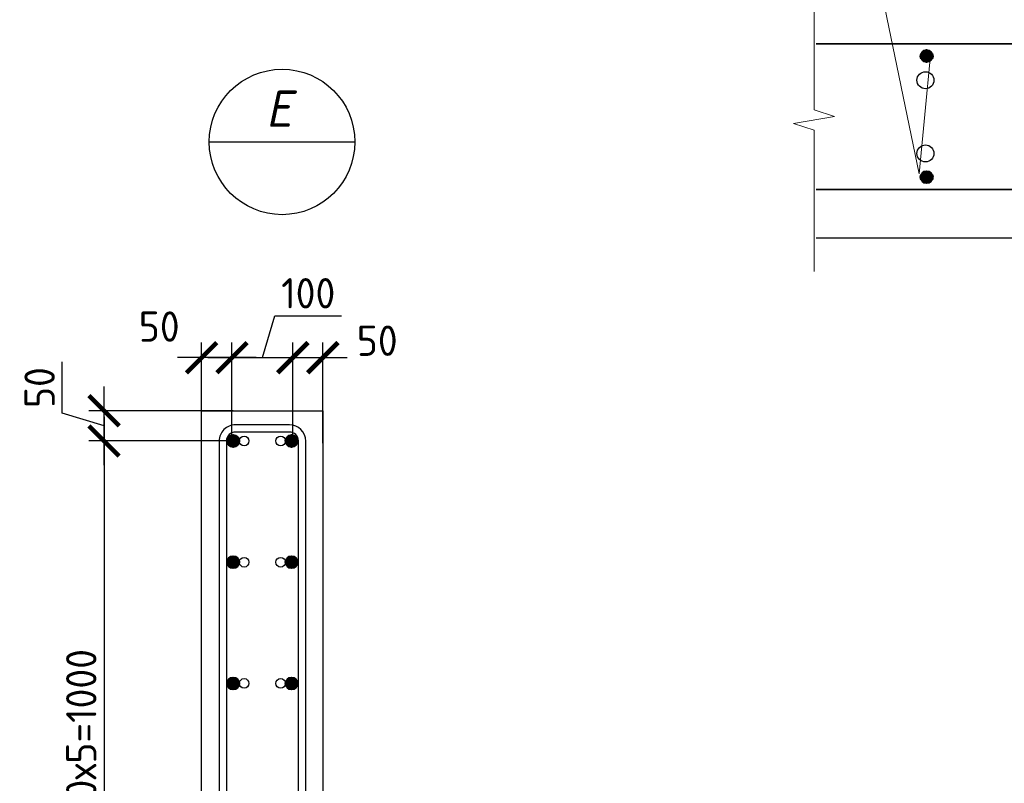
# Model space of a CAD drawing. Header units: millimetres. Extents: x 349531 to 1063351, y -131924 to 96186.
# Tile 5 of 230: x 445286 to 453406, y -70876 to -64577. Entities that reach past the tile are written whole.
import ezdxf
from ezdxf import colors
from ezdxf.entities.mleader import LeaderData, LeaderLine
from ezdxf.enums import TextEntityAlignment as Align
from ezdxf.math import Vec2, Vec3

# ---------------------------------------------------------------- set-up
doc = ezdxf.new("R2010")
doc.units = ezdxf.units.MM
for name, color, linetype, lineweight in [('0.35 ___', 243, 'Continuous', 35), ('0.4 ___', 121, 'Continuous', 40), ('Арматура', 152, 'Continuous', 40), ('Выноски', 20, 'Continuous', 20), ('подоснова', 151, 'Continuous', 5), ('РАЗМЕРЫ', 1, 'Continuous', 9), ('Текст', 7, 'Continuous', 25)]:
    doc.layers.add(name, color=color, linetype=linetype, lineweight=lineweight)
doc.styles.add('GOST 2.304', font='CS_Gost2304.shx')
doc.styles.add('GOST-2.304_Type-B', font='GOST_Common.ttf')
doc.styles.add('Украинский', font='isocpeur.ttf', dxfattribs={"oblique": 12})
doc.dimstyles.new('СПДС', dxfattribs={"dimscale": 100, "dimtxt": 2.5, "dimasz": 2.5, "dimexe": 1.25, "dimexo": 0, "dimtad": 1, "dimdec": 0, "dimtxsty": 'GOST-2.304_Type-B', "dimblk": 'ARCHTICK', "dimcen": 2.5, "dimdle": 2, "dimadec": 0, "dimazin": 2, "dimtfac": 0.75, "dimtdec": 0, "dimtmove": 1, "dimatfit": 3, "dimfxl": 1, "dimtolj": 1, "dimarcsym": 1})

# ---------------------------------------------------------------- blocks, each defined once
blk = doc.blocks.new('*U686')
at = {"color": 0, "linetype": 'ByBlock', "lineweight": -2}
for p, q in [((87.5, 1001.3), (12.5, 1001.3)), ((87.5, 991.3), (12.5, 991.3)), ((55.8, 962.2), (30.3, 987.6)), ((40.8, 991.3), (62.9, 969.3)), ((-10, 978.8), (-10, 12.5)), ((-10, 969.8), (-10, 978.8)), ((0, 969.8), (0, 978.8)), ((100, 12.5), (100, 978.8)), ((110, 12.5), (110, 978.8)), ((3.7, 961), (29.1, 935.5)), ((62.9, 969.3), (55.8, 962.2)), ((22, 928.4), (-3.4, 953.9)), ((0, 950.5), (0, 12.5)), ((29.1, 935.5), (22, 928.4)), ((12.5, 0), (87.5, 0)), ((12.5, -10), (87.5, -10))]:
    blk.add_line(p, q, dxfattribs=at)
for centre, radius, start, end in [((12.5, 978.8), 22.5, 90, 180), ((87.5, 978.8), 22.5, 0, 90), ((12.5, 978.8), 12.5, 90, 180), ((21.5, 978.8), 12.5, 45, 90), ((87.5, 978.8), 12.5, 0, 90), ((12.5, 969.8), 22.5, 180, 225), ((12.5, 969.8), 12.5, 180, 225), ((12.5, 12.5), 22.5, 180, 270), ((12.5, 12.5), 12.5, 180, 270), ((87.5, 12.5), 12.5, 270, 0), ((87.5, 12.5), 22.5, 270, 0)]:
    blk.add_arc(centre, radius, start, end, dxfattribs=at)
at = {"style": 'GOST 2.304', "oblique": 15, "flags": 9}
for tag, p in [('ДИАМЕТР', (-52.8, -63)), ('КЛАСС', (-53, -68.7)), ('ПОЗИЦИЯ', (-52.3, -58)), ('ДЛИНА', (-52.5, -73.8)), ('МАССА', (-52.3, -78.3))]:
    blk.add_attdef(tag, p, '', height=2.5, dxfattribs=at)
blk = doc.blocks.new('_ArchTick')
at = {"color": 0, "linetype": 'ByBlock', "const_width": 0.15}
blk.add_lwpolyline([(-0.5, -0.5), (0.5, 0.5)], dxfattribs=at)
blk = doc.blocks.new('*D1228')
at = {"layer": 'DEFPOINTS', "color": 0, "transparency": 16777216}
for p in [(447046.7, -68052.4, -3240), (445981.3, -73052.5), (447046.7, -73052.5, -3240)]:
    blk.add_point(p, dxfattribs=at)
at = {"layer": 'РАЗМЕРЫ', "color": 0, "lineweight": -2, "transparency": 16777216}
for p, q in [((445981.3, -67852.4), (445981.3, -73252.5)), ((447046.7, -68052.4), (445856.3, -68052.4)), ((447046.7, -73052.5), (445856.3, -73052.5))]:
    blk.add_line(p, q, dxfattribs=at)
at = {"layer": 'РАЗМЕРЫ', "color": 0, "lineweight": -2, "transparency": 16777216, "xscale": 250, "yscale": 250, "zscale": 250}
for p, rotation in [((445981.3, -68052.4), 90), ((445981.3, -73052.5), 270)]:
    blk.add_blockref('_ArchTick', p, dxfattribs=dict(at, rotation=rotation))
at = {"layer": 'РАЗМЕРЫ', "color": 0, "transparency": 16777216, "insert": (445793.8, -70552.4), "char_height": 250, "attachment_point": 5, "rotation": 90, "style": 'GOST-2.304_Type-B'}
blk.add_mtext('\\A1;200х5=1000', dxfattribs=at)
blk = doc.blocks.new('*D1229')
at = {"layer": 'DEFPOINTS', "color": 0, "transparency": 16777216}
for p in [(445981.3, -67802.5), (447046.7, -67802.5, 360), (447046.7, -68052.5, -3240)]:
    blk.add_point(p, dxfattribs=at)
at = {"layer": 'РАЗМЕРЫ', "color": 0, "lineweight": -2, "transparency": 16777216}
for p, q in [((445637.6, -67824.3), (445637.6, -67399.3)), ((445981.3, -68252.5), (445981.3, -67602.5)), ((445981.3, -67927.5), (445637.6, -67824.3)), ((447046.7, -67802.5), (445856.3, -67802.5)), ((447046.7, -68052.5), (445856.3, -68052.5))]:
    blk.add_line(p, q, dxfattribs=at)
at = {"layer": 'РАЗМЕРЫ', "color": 0, "lineweight": -2, "transparency": 16777216, "xscale": 250, "yscale": 250, "zscale": 250}
for p, rotation in [((445981.3, -67802.5), 90), ((445981.3, -68052.5), 270)]:
    blk.add_blockref('_ArchTick', p, dxfattribs=dict(at, rotation=rotation))
at = {"layer": 'РАЗМЕРЫ', "color": 0, "transparency": 16777216, "insert": (445450.1, -67611.8), "char_height": 250, "attachment_point": 5, "rotation": 90, "style": 'GOST-2.304_Type-B'}
blk.add_mtext('\\A1;50', dxfattribs=at)
blk = doc.blocks.new('*D1237')
at = {"layer": 'DEFPOINTS', "color": 0, "transparency": 16777216}
for p in [(446786, -67364.9), (446786, -68013.1, 360), (447036.7, -68052.4, -3240)]:
    blk.add_point(p, dxfattribs=at)
at = {"layer": 'РАЗМЕРЫ', "color": 0, "lineweight": -2, "transparency": 16777216}
for p, q in [((446786, -68013.1), (446786, -67239.9)), ((447036.7, -68052.4), (447036.7, -67239.9)), ((447236.7, -67364.9), (446586, -67364.9))]:
    blk.add_line(p, q, dxfattribs=at)
at = {"layer": 'РАЗМЕРЫ', "color": 0, "lineweight": -2, "transparency": 16777216, "xscale": 250, "yscale": 250, "zscale": 250, "rotation": 180}
blk.add_blockref('_ArchTick', (446786, -67364.9), dxfattribs=at)
at = {"layer": 'РАЗМЕРЫ', "color": 0, "lineweight": -2, "transparency": 16777216, "xscale": 250, "yscale": 250, "zscale": 250}
blk.add_blockref('_ArchTick', (447036.7, -67364.9), dxfattribs=at)
at = {"layer": 'РАЗМЕРЫ', "color": 0, "transparency": 16777216, "insert": (446436.5, -67108.5), "char_height": 250, "attachment_point": 5, "style": 'GOST-2.304_Type-B'}
blk.add_mtext('\\A1;50', dxfattribs=at)
blk = doc.blocks.new('*D1089')
at = {"layer": 'DEFPOINTS', "color": 0, "transparency": 16777216}
for p in [(447538.5, -67364.9), (447036.7, -67612), (447538.5, -68052.5, -3240)]:
    blk.add_point(p, dxfattribs=at)
at = {"layer": 'РАЗМЕРЫ', "color": 0, "lineweight": -2, "transparency": 16777216}
for p, q in [((447287.6, -67364.9), (447390.7, -67021.2)), ((447390.7, -67021.2), (447940.7, -67021.2)), ((447036.7, -67612), (447036.7, -67239.9)), ((447538.5, -68052.5), (447538.5, -67239.9)), ((446836.7, -67364.9), (447738.5, -67364.9))]:
    blk.add_line(p, q, dxfattribs=at)
at = {"layer": 'РАЗМЕРЫ', "color": 0, "lineweight": -2, "transparency": 16777216, "xscale": 250, "yscale": 250, "zscale": 250, "rotation": 180}
blk.add_blockref('_ArchTick', (447036.7, -67364.9), dxfattribs=at)
at = {"layer": 'РАЗМЕРЫ', "color": 0, "lineweight": -2, "transparency": 16777216, "xscale": 250, "yscale": 250, "zscale": 250}
blk.add_blockref('_ArchTick', (447538.5, -67364.9), dxfattribs=at)
at = {"layer": 'РАЗМЕРЫ', "color": 0, "transparency": 16777216, "insert": (447665.7, -66833.7), "char_height": 250, "attachment_point": 5, "style": 'GOST-2.304_Type-B'}
blk.add_mtext('\\A1;100', dxfattribs=at)
blk = doc.blocks.new('*D1238')
at = {"layer": 'DEFPOINTS', "color": 0, "transparency": 16777216}
for p in [(447786, -67364.9), (447538.5, -67963.8), (447786, -68071.8, 360)]:
    blk.add_point(p, dxfattribs=at)
at = {"layer": 'РАЗМЕРЫ', "color": 0, "lineweight": -2, "transparency": 16777216}
for p, q in [((447538.5, -67963.8), (447538.5, -67239.9)), ((447786, -68071.8), (447786, -67239.9)), ((447338.5, -67364.9), (447986, -67364.9))]:
    blk.add_line(p, q, dxfattribs=at)
at = {"layer": 'РАЗМЕРЫ', "color": 0, "lineweight": -2, "transparency": 16777216, "xscale": 250, "yscale": 250, "zscale": 250, "rotation": 180}
blk.add_blockref('_ArchTick', (447538.5, -67364.9), dxfattribs=at)
at = {"layer": 'РАЗМЕРЫ', "color": 0, "lineweight": -2, "transparency": 16777216, "xscale": 250, "yscale": 250, "zscale": 250}
blk.add_blockref('_ArchTick', (447786, -67364.9), dxfattribs=at)
at = {"layer": 'РАЗМЕРЫ', "color": 0, "transparency": 16777216, "insert": (448234.3, -67225.3), "char_height": 250, "attachment_point": 5, "style": 'GOST-2.304_Type-B'}
blk.add_mtext('\\A1;50', dxfattribs=at)
blk = doc.blocks.new('_None')

msp = doc.modelspace()

# ---------------------------------------------------------------- hatches: boundary and pattern name
at = {"layer": 'Арматура'}
h = msp.add_hatch(color=256, dxfattribs=at)
edge = h.paths.add_edge_path()
edge.add_arc((452764.9, -64876.7), 50, 0, 360)
h = msp.add_hatch(color=256, dxfattribs=at)
edge = h.paths.add_edge_path()
edge.add_arc((452764.9, -65876.8), 50, 0, 360)
h = msp.add_hatch(color=256, dxfattribs=at)
edge = h.paths.add_edge_path()
edge.add_arc((447046.7, -68052.4), 50, 0, 360)
h = msp.add_hatch(color=256, dxfattribs=at)
edge = h.paths.add_edge_path()
edge.add_arc((447046.7, -68052.5), 50, 0, 360)
h = msp.add_hatch(color=256, dxfattribs=at)
edge = h.paths.add_edge_path()
edge.add_arc((447528.5, -68052.5), 50, 0, 360)
h = msp.add_hatch(color=256, dxfattribs=at)
edge = h.paths.add_edge_path()
edge.add_arc((447528.5, -68052.5), 50, 0, 360)
h = msp.add_hatch(color=256, dxfattribs=at)
edge = h.paths.add_edge_path()
edge.add_arc((447046.7, -69052.4), 50, 0, 360)
h = msp.add_hatch(color=256, dxfattribs=at)
edge = h.paths.add_edge_path()
edge.add_arc((447046.7, -69052.5), 50, 0, 360)
h = msp.add_hatch(color=256, dxfattribs=at)
edge = h.paths.add_edge_path()
edge.add_arc((447528.5, -69052.5), 50, 0, 360)
h = msp.add_hatch(color=256, dxfattribs=at)
edge = h.paths.add_edge_path()
edge.add_arc((447528.5, -69052.5), 50, 0, 360)
h = msp.add_hatch(color=256, dxfattribs=at)
edge = h.paths.add_edge_path()
edge.add_arc((447046.7, -70052.4), 50, 0, 360)
h = msp.add_hatch(color=256, dxfattribs=at)
edge = h.paths.add_edge_path()
edge.add_arc((447046.7, -70052.5), 50, 0, 360)
h = msp.add_hatch(color=256, dxfattribs=at)
edge = h.paths.add_edge_path()
edge.add_arc((447528.5, -70052.5), 50, 0, 360)
h = msp.add_hatch(color=256, dxfattribs=at)
edge = h.paths.add_edge_path()
edge.add_arc((447528.5, -70052.5), 50, 0, 360)

# ---------------------------------------------------------------- linework, layer by layer
at = {"layer": '0.35 ___', "ltscale": 100}
for p, q in [((451855.1, -64776.7), (457412.7, -64776.7)), ((451855.1, -65976.7), (457419.1, -65976.7))]:
    msp.add_line(p, q, dxfattribs=at)
at = {"layer": '0.4 ___', "lineweight": 25, "ltscale": 0.1}
for p, q in [((451855.1, -66376.7), (455605.1, -66376.7)), ((446786, -67802.5), (447786, -67802.5)), ((446786, -75302.5), (446786, -67802.5)), ((447786, -67802.5), (447786, -72802.5))]:
    msp.add_line(p, q, dxfattribs=at)
at = {"layer": '0.4 ___', "lineweight": 25, "ltscale": 0.1, "elevation": -1800}
msp.add_lwpolyline([(447786, -74052.5), (446786, -74052.5), (446786, -67802.5), (447786, -67802.5)], close=True, dxfattribs=at)
at = {"layer": 'Арматура'}
for centre in [(452764.9, -64876.7), (452764.9, -65876.8), (447046.7, -68052.4, -3600), (447046.7, -68052.5, -3600), (447528.5, -68052.5, -3600), (447528.5, -68052.5, -3600), (447046.7, -69052.4, -3600), (447046.7, -69052.5, -3600), (447528.5, -69052.5, -3600), (447528.5, -69052.5, -3600), (447046.7, -70052.4, -3600), (447046.7, -70052.5, -3600), (447528.5, -70052.5, -3600), (447528.5, -70052.5, -3600)]:
    msp.add_circle(centre, 50, dxfattribs=at)
at = {"layer": 'Выноски', "lineweight": 30}
msp.add_line((446849.4, -65585.7), (448049.4, -65585.7), dxfattribs=at)
msp.add_circle((447449.4, -65585.7), 600, dxfattribs=at)
at = {"layer": 'РАЗМЕРЫ'}
msp.add_lwpolyline([(451836.8, -64154.1), (451836.8, -65319.8), (452005.6, -65376), (451668.1, -65432.3), (451836.8, -65488.5), (451836.8, -66654.1)], dxfattribs=at)
at = {"layer": 'РАЗМЕРЫ', "color": 8, "linetype": 'Continuous', "lineweight": 30}
for centre, radius in [((452755, -65076.7), 70), ((452755, -65680.2), 70), ((447136.7, -68052.5, -3600), 40), ((447438.5, -68052.5, -3600), 40), ((447136.7, -69052.5, -3600), 40), ((447438.5, -69052.5, -3600), 40), ((447136.7, -70052.5, -3600), 40), ((447438.5, -70052.5, -3600), 40)]:
    msp.add_circle(centre, radius, dxfattribs=at)

# ---------------------------------------------------------------- block references
at = {"lineweight": 30, "xscale": 5.94, "yscale": 5.94, "zscale": 5.94, "rotation": 180}
msp.add_blockref('*U686', (447584.9, -67978.4, -3600), dxfattribs=at)

# ---------------------------------------------------------------- texts
at = {"layer": 'Текст', "style": 'Украинский', "oblique": 12}
msp.add_text('Е', height=300, dxfattribs=at).set_placement((447424.4, -65310.7), align=Align.MIDDLE)

# ---------------------------------------------------------------- dimensions: what is measured, and where the dimension line sits
at = {"layer": 'РАЗМЕРЫ'}
dim = msp.add_linear_dim(base=(447538.5, -67364.9, -360), p1=(447036.7, -67612, -360), p2=(447538.5, -68052.5, -3600), dimstyle='СПДС', override={"dimlfac": 0.2, "dimtofl": 0}, dxfattribs=at)
dim.commit()
dim.dimension.update_dxf_attribs({"geometry": '*D1089', "text_midpoint": (447453.2, -66833.7, -360)})
for base, p1, p2, picture, middle in [((446786, -67364.9, -360), (447036.7, -68052.4, -3600), (446786, -68013.1), '*D1237', (446436.5, -67296, -360)), ((447786.0287, -67364.9215, -360), (447538.4686, -67963.7526, -360), (447786.0287, -68071.7841), '*D1238', (448234.2878, -67412.8106, -360))]:
    dim = msp.add_linear_dim(base=base, p1=p1, p2=p2, dimstyle='СПДС', override={"dimlfac": 0.2, "dimtofl": 0}, dxfattribs=at)
    dim.commit()
    dim.dimension.update_dxf_attribs({"geometry": picture, "text_midpoint": middle, "dimtype": 160})
dim = msp.add_linear_dim(base=(445981.3, -67802.5, -360), p1=(447046.7, -68052.5, -3600), p2=(447046.7, -67802.5), angle=90, dimstyle='СПДС', override={"dimlfac": 0.2, "dimtofl": 0}, dxfattribs=at)
dim.commit()
dim.dimension.update_dxf_attribs({"geometry": '*D1229', "text_midpoint": (445450.1, -67761.8, -360)})
dim = msp.add_linear_dim(base=(445981.3, -73052.5, -360), p1=(447046.7, -68052.4, -3600), p2=(447046.7, -73052.5, -3600), angle=90, text='200х5=<>', dimstyle='СПДС', override={"dimlfac": 0.2, "dimtofl": 0}, dxfattribs=at)
dim.commit()
dim.dimension.update_dxf_attribs({"geometry": '*D1228', "text_midpoint": (445793.8, -70552.4, -360)})

# ---------------------------------------------------------------- leaders
at = {"layer": 'подоснова', "color": 4, "ltscale": 0.3}
ml = msp.add_multileader_mtext('Standard', dxfattribs=at)
ml.set_content('2(4;5)', color=4, style='GOST-2.304_Type-B')
ml.set_leader_properties(color=256, linetype='ByLayer', lineweight=15)
ml.set_arrow_properties(name='NONE')
ml.build(insert=Vec2(0, 0))
ml.multileader.update_dxf_attribs({"text_left_attachment_type": 6, "text_right_attachment_type": 6, "dogleg_length": 0.1, "arrow_head_size": 18})
ctx = ml.context
ctx.base_point, ctx.char_height, ctx.arrow_head_size, ctx.landing_gap_size, ctx.plane_origin = Vec3(451435.9, -63710.4), 250, 18, 20, Vec3(445286.4, -63648.4)
ctx.left_attachment, ctx.right_attachment, ctx.text_align_type = 6, 6, 1
notes = []
notes.append((ctx, [(0, (1, 1, 0), (452263.5, -63710.4), (-1, 0), 0.1, [(3, [(452796.6, -64870.3), (452702.1, -65847.7), (452702.1, -65847.7), (452702.1, -65847.7), (452702.1, -65847.7)], 0, [])])]))
ctx.mtext.insert, ctx.mtext.alignment, ctx.mtext.flow_direction = Vec3(451849.7, -63410.4), 2, 5
for ctx, leaders in notes:
    for number, flags, end, landing, length, lines in leaders:
        leader = LeaderData()
        leader.index, (leader.has_last_leader_line, leader.has_dogleg_vector, leader.attachment_direction) = number, flags
        leader.last_leader_point, leader.dogleg_vector, leader.dogleg_length = Vec3(end), Vec3(landing), length
        for number, points, colour, breaks in lines:
            line = LeaderLine()
            line.index, line.vertices, line.color, line.breaks = number, Vec3.list(points), colors.encode_raw_color(colour), breaks
            leader.lines.append(line)
        ctx.leaders.append(leader)

doc.saveas('drawing.dxf')
